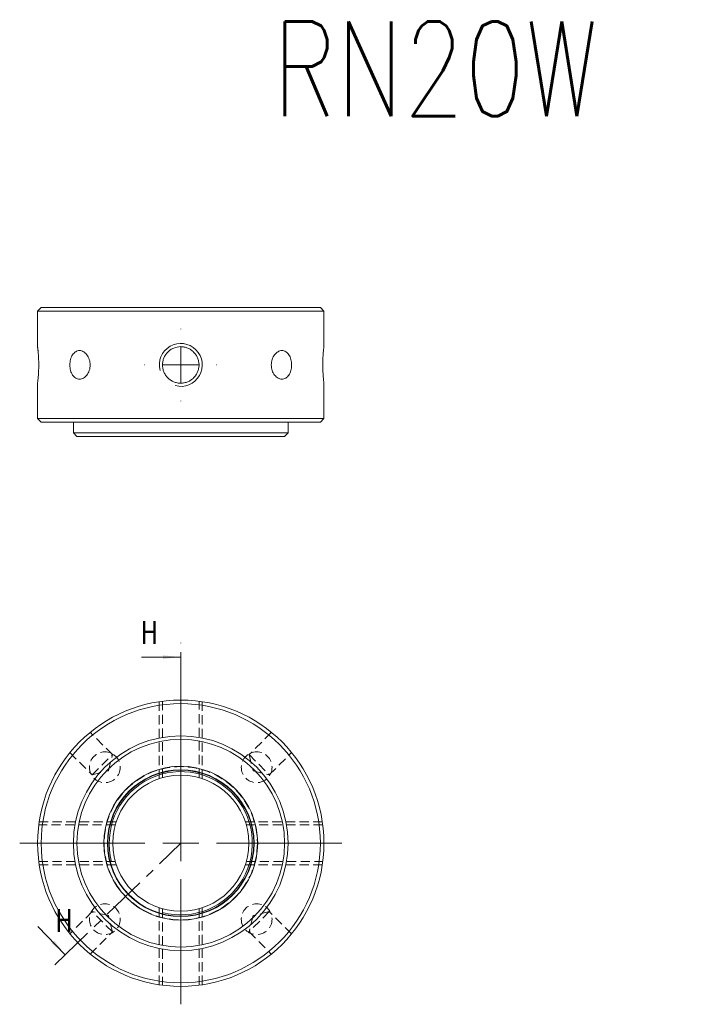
# Model space of a CAD drawing. Header units: millimetres. Extents: x 54 to 210, y 47 to 193.
# Tile 1 of 2: x 54 to 149, y 55 to 193. Entities that reach past the tile are written whole.
import ezdxf

# ---------------------------------------------------------------- set-up
doc = ezdxf.new("R2010")
doc.units = ezdxf.units.MM
doc.linetypes.add('CENTER', pattern=[10.16, 6.35, -1.27, 1.27, -1.27])
doc.linetypes.add('HIDDEN', pattern=[1.905, 1.27, -0.635])
doc.layers.get('0').update_dxf_attribs({"lineweight": 18})
doc.layers.add('FORMAT', color=7, linetype='Continuous', lineweight=18)
doc.styles.add('SLDTEXTSTYLE0', font='txt.shx', dxfattribs={"width": 0.75})

# ---------------------------------------------------------------- blocks, each defined once
blk = doc.blocks.new('SW_CENTERMARKSYMBOL_0')
at = {"layer": 'FORMAT', "color": 0}
for p, q in [((0, 5), (0, 22.5)), ((0, 0), (0, 2.5)), ((-5, 0), (-22.5, 0)), ((0, 0), (-2.5, 0)), ((0, 0), (0, -2.5)), ((0, 0), (2.5, 0)), ((5, 0), (22.5, 0)), ((0, -5), (0, -22.5))]:
    blk.add_line(p, q, dxfattribs=at)
blk = doc.blocks.new('SW_CENTERMARKSYMBOL_1')
at = {"layer": 'FORMAT', "color": 0}
for p, q in [((0, 5), (0, 5.05)), ((0, 0), (0, 2.5)), ((-5, 0), (-5.05, 0)), ((0, 0), (-2.5, 0)), ((0, 0), (0, -2.5)), ((0, 0), (2.5, 0)), ((5, 0), (5.05, 0)), ((0, -5), (0, -5.05))]:
    blk.add_line(p, q, dxfattribs=at)

msp = doc.modelspace()

# ---------------------------------------------------------------- hatches: boundary and pattern name
at = {"linetype": 'Continuous', "lineweight": 0}
for points in [[(76.38, 103.58), (73.88, 103.83), (73.88, 103.33)], [(60.24, 62), (58.68, 63.98), (58.32, 63.63)]]:
    msp.add_hatch(color=7, dxfattribs=at).paths.add_polyline_path(points, flags=0)

# ---------------------------------------------------------------- linework, layer by layer
at = {"color": 7, "linetype": 'Continuous', "lineweight": 15}
for p, q in [((56.88, 152.4), (56.38, 151.9)), ((56.38, 151.9), (56.38, 146.95)), ((96.38, 151.9), (56.38, 151.9)), ((56.88, 152.4), (95.88, 152.4)), ((96.38, 151.9), (95.88, 152.4)), ((96.38, 146.94), (96.38, 151.9)), ((56.38, 141.85), (56.38, 136.9)), ((96.38, 136.9), (96.38, 141.85)), ((56.38, 136.9), (56.88, 136.4)), ((56.38, 136.9), (76.38, 136.9)), ((76.38, 136.4), (56.88, 136.4)), ((61.38, 136.4), (61.38, 134.9)), ((76.38, 136.9), (96.38, 136.9)), ((95.88, 136.4), (76.38, 136.4)), ((91.38, 134.9), (91.38, 136.4)), ((95.88, 136.4), (96.38, 136.9)), ((61.38, 134.9), (61.88, 134.4)), ((61.38, 134.9), (76.38, 134.9)), ((76.38, 134.9), (91.38, 134.9)), ((90.88, 134.4), (91.38, 134.9)), ((76.38, 134.4), (61.88, 134.4)), ((90.88, 134.4), (76.38, 134.4))]:
    msp.add_line(p, q, dxfattribs=at)
at = {"color": 7, "linetype": 'CENTER', "lineweight": 0}
for p, q in [((76.38, 77.59), (76.38, 105.58)), ((58.8, 60.61), (76.38, 77.59))]:
    msp.add_line(p, q, dxfattribs=at)
at = {"color": 7, "linetype": 'Continuous', "lineweight": 0}
for p, q in [((70.88, 103.58), (76.38, 103.58)), ((56.42, 65.96), (60.24, 62))]:
    msp.add_line(p, q, dxfattribs=at)
at = {"color": 7, "linetype": 'HIDDEN', "lineweight": 0}
for p, q in [((73.38, 86.6), (73.38, 97.36)), ((73.38, 97.36), (73.38, 86.6)), ((73.83, 97.43), (73.83, 86.74)), ((78.93, 86.74), (78.93, 97.43)), ((79.38, 86.6), (79.38, 97.36)), ((79.38, 97.36), (79.38, 86.6)), ((66.83, 89.96), (63.72, 93.08)), ((89.03, 93.07), (85.92, 89.96)), ((60.89, 90.25), (64, 87.14)), ((64, 87.14), (66.83, 89.96)), ((66.26, 87.7), (66.83, 89.96)), ((85.92, 89.96), (88.75, 87.14)), ((85.92, 89.96), (86.49, 87.7)), ((88.75, 87.14), (91.86, 90.25)), ((64, 87.14), (66.26, 87.7)), ((86.49, 87.7), (88.75, 87.14)), ((67.22, 80.14), (56.54, 80.14)), ((67.36, 80.59), (56.6, 80.59)), ((56.6, 80.59), (67.36, 80.59)), ((96.15, 80.59), (85.39, 80.59)), ((85.39, 80.59), (96.15, 80.59)), ((96.21, 80.14), (85.53, 80.14)), ((56.54, 75.04), (67.22, 75.04)), ((67.36, 74.59), (56.6, 74.59)), ((56.6, 74.59), (67.36, 74.59)), ((96.15, 74.59), (85.39, 74.59)), ((85.39, 74.59), (96.15, 74.59)), ((85.53, 75.04), (96.21, 75.04)), ((64, 68.04), (60.89, 64.93)), ((66.83, 65.21), (64, 68.04)), ((66.26, 67.48), (64, 68.04)), ((66.83, 65.21), (66.26, 67.48)), ((73.38, 57.82), (73.38, 68.58)), ((73.38, 68.58), (73.38, 57.82)), ((73.83, 68.44), (73.83, 57.75)), ((78.93, 57.75), (78.93, 68.44)), ((79.38, 57.82), (79.38, 68.58)), ((79.38, 68.58), (79.38, 57.82)), ((88.75, 68.04), (85.92, 65.21)), ((86.49, 67.48), (85.92, 65.21)), ((88.75, 68.04), (86.49, 67.48)), ((91.86, 64.93), (88.75, 68.04)), ((63.72, 62.1), (66.83, 65.21)), ((85.92, 65.21), (89.03, 62.1))]:
    msp.add_line(p, q, dxfattribs=at)
at = {"color": 7, "linetype": 'Continuous', "lineweight": 15}
for radius in [20, 19.5, 15, 14.5, 10.75, 10.25, 10.2, 9.5]:
    msp.add_circle((76.38, 77.59), radius, dxfattribs=at)
at = {"color": 7, "linetype": 'HIDDEN', "lineweight": 0}
for centre, radius in [((65.77, 88.2), 2.15), ((86.98, 88.2), 2.15), ((76.38, 77.59), 10.7), ((65.77, 66.98), 2.15), ((86.98, 66.98), 2.15)]:
    msp.add_circle(centre, radius, dxfattribs=at)
at = {"color": 7, "linetype": 'Continuous', "lineweight": 0}
for centre, radius in [((76.38, 144.4), 3), ((76.38, 144.4), 3), ((76.38, 77.59), 10)]:
    msp.add_arc(centre, radius, 255, 195, dxfattribs=at)
at = {"color": 7, "linetype": 'Continuous', "lineweight": 15}
for points, knots in [([(56.38, 146.95), (56.38, 146.95), (56.38, 146.94), (56.38, 146.92), (56.38, 146.87), (56.39, 146.81), (56.41, 146.71), (56.42, 146.57), (56.44, 146.4), (56.46, 146.21), (56.47, 146), (56.49, 145.76), (56.5, 145.58), (56.51, 145.38), (56.52, 145.18), (56.53, 144.97), (56.54, 144.69), (56.54, 144.4), (56.54, 144.12), (56.53, 143.83), (56.52, 143.56), (56.51, 143.3), (56.49, 143.05), (56.48, 142.81), (56.46, 142.6), (56.44, 142.41), (56.42, 142.24), (56.41, 142.1), (56.39, 141.99), (56.38, 141.91), (56.38, 141.86), (56.37, 141.84), (56.38, 141.86), (56.38, 141.87)], [0, 0, 0, 0, 0.130395, 0.2617, 0.395876, 0.53104, 0.661433, 0.926615, 1.061709, 1.192757, 1.459273, 1.595058, 1.726528, 1.858918, 1.994216, 2.130525, 2.261271, 2.527256, 2.66282, 2.792823, 3.05723, 3.191941, 3.322342, 3.587517, 3.722598, 3.853914, 4.120999, 4.257091, 4.388419, 4.65559, 4.791766, 4.92219, 5.130693, 5.130693, 5.130693, 5.130693]), ([(60.89, 144.4), (60.89, 144.53), (60.9, 144.66), (60.93, 144.92), (60.96, 145.04), (61.02, 145.29), (61.06, 145.4), (61.15, 145.62), (61.21, 145.72), (61.39, 146), (61.54, 146.15), (61.87, 146.35), (62.05, 146.4), (62.32, 146.4), (62.42, 146.39), (62.6, 146.33), (62.7, 146.3), (62.87, 146.2), (62.96, 146.13), (63.12, 145.99), (63.2, 145.91), (63.34, 145.72), (63.4, 145.62), (63.51, 145.4), (63.56, 145.29), (63.64, 145.04), (63.67, 144.92), (63.71, 144.66), (63.72, 144.53), (63.72, 144.14), (63.68, 143.88), (63.52, 143.39), (63.41, 143.17), (63.2, 142.89), (63.12, 142.81), (62.96, 142.66), (62.88, 142.6), (62.7, 142.5), (62.61, 142.46), (62.42, 142.41), (62.33, 142.4), (62.14, 142.4), (62.05, 142.41), (61.87, 142.46), (61.79, 142.5), (61.62, 142.6), (61.54, 142.66), (61.4, 142.81), (61.33, 142.89), (61.15, 143.17), (61.05, 143.39), (60.92, 143.87), (60.89, 144.13), (60.89, 144.4)], [0, 0, 0, 0, 0.337465, 0.337465, 0.674931, 0.674931, 1.012396, 1.012396, 1.349861, 1.349861, 2.024792, 2.024792, 2.699722, 2.699722, 3.037187, 3.037187, 3.374653, 3.374653, 3.712118, 3.712118, 4.049583, 4.049583, 4.387048, 4.387048, 4.724514, 4.724514, 5.061979, 5.061979, 5.399444, 5.399444, 6.074375, 6.074375, 6.749305, 6.749305, 7.086771, 7.086771, 7.424236, 7.424236, 7.761701, 7.761701, 8.099166, 8.099166, 8.436632, 8.436632, 8.774097, 8.774097, 9.111562, 9.111562, 9.449027, 9.449027, 10.123958, 10.123958, 10.798889, 10.798889, 10.798889, 10.798889]), ([(76.38, 146.95), (76.54, 146.95), (76.71, 146.93), (77.04, 146.87), (77.2, 146.82), (77.51, 146.69), (77.65, 146.61), (77.93, 146.43), (78.06, 146.32), (78.3, 146.08), (78.4, 145.96), (78.59, 145.68), (78.67, 145.53), (78.79, 145.22), (78.84, 145.06), (78.91, 144.73), (78.93, 144.57), (78.93, 144.23), (78.91, 144.06), (78.84, 143.74), (78.8, 143.58), (78.67, 143.27), (78.59, 143.12), (78.4, 142.84), (78.3, 142.72), (78.06, 142.48), (77.93, 142.37), (77.66, 142.19), (77.51, 142.11), (77.2, 141.98), (77.04, 141.93), (76.71, 141.87), (76.54, 141.85), (76.21, 141.85), (76.04, 141.86), (75.71, 141.93), (75.55, 141.98), (75.25, 142.11), (75.1, 142.19), (74.82, 142.37), (74.69, 142.48), (74.46, 142.71), (74.35, 142.84), (74.16, 143.12), (74.08, 143.27), (73.96, 143.57), (73.91, 143.74), (73.84, 144.06), (73.83, 144.23), (73.83, 144.57), (73.84, 144.73), (73.91, 145.06), (73.96, 145.22), (74.08, 145.53), (74.16, 145.67), (74.35, 145.95), (74.45, 146.08), (74.69, 146.32), (74.82, 146.42), (75.09, 146.61), (75.24, 146.69), (75.7, 146.88), (76.04, 146.95), (76.38, 146.95)], [0, 0, 0, 0, 0.50045, 0.50045, 1.0009, 1.0009, 1.50135, 1.50135, 2.001801, 2.001801, 2.502251, 2.502251, 3.002701, 3.002701, 3.503151, 3.503151, 4.003601, 4.003601, 4.504051, 4.504051, 5.004502, 5.004502, 5.504952, 5.504952, 6.005402, 6.005402, 6.505852, 6.505852, 7.006302, 7.006302, 7.506752, 7.506752, 8.007203, 8.007203, 8.507653, 8.507653, 9.008103, 9.008103, 9.508553, 9.508553, 10.009003, 10.009003, 10.509453, 10.509453, 11.009904, 11.009904, 11.510354, 11.510354, 12.010804, 12.010804, 12.511254, 12.511254, 13.011704, 13.011704, 13.512154, 13.512154, 14.012605, 14.012605, 14.513055, 14.513055, 15.013505, 15.013505, 16.014405, 16.014405, 16.014405, 16.014405]), ([(89.03, 144.4), (89.03, 144.53), (89.04, 144.66), (89.08, 144.92), (89.11, 145.04), (89.19, 145.29), (89.24, 145.4), (89.35, 145.62), (89.41, 145.72), (89.62, 146), (89.79, 146.15), (90.14, 146.35), (90.33, 146.4), (90.61, 146.4), (90.7, 146.39), (90.88, 146.33), (90.97, 146.3), (91.13, 146.2), (91.21, 146.13), (91.35, 145.99), (91.42, 145.91), (91.54, 145.72), (91.6, 145.62), (91.69, 145.4), (91.73, 145.29), (91.8, 145.04), (91.82, 144.92), (91.85, 144.66), (91.86, 144.53), (91.86, 144.14), (91.83, 143.88), (91.7, 143.39), (91.6, 143.17), (91.42, 142.89), (91.35, 142.81), (91.21, 142.66), (91.13, 142.6), (90.97, 142.5), (90.88, 142.46), (90.7, 142.41), (90.61, 142.4), (90.43, 142.4), (90.33, 142.41), (90.15, 142.46), (90.06, 142.5), (89.88, 142.6), (89.79, 142.66), (89.63, 142.81), (89.55, 142.89), (89.34, 143.17), (89.23, 143.39), (89.07, 143.87), (89.03, 144.13), (89.03, 144.4)], [0, 0, 0, 0, 0.337472, 0.337472, 0.674945, 0.674945, 1.012417, 1.012417, 1.34989, 1.34989, 2.024835, 2.024835, 2.69978, 2.69978, 3.037252, 3.037252, 3.374725, 3.374725, 3.712197, 3.712197, 4.04967, 4.04967, 4.387142, 4.387142, 4.724615, 4.724615, 5.062087, 5.062087, 5.39956, 5.39956, 6.074505, 6.074505, 6.74945, 6.74945, 7.086922, 7.086922, 7.424395, 7.424395, 7.761867, 7.761867, 8.09934, 8.09934, 8.436812, 8.436812, 8.774285, 8.774285, 9.111757, 9.111757, 9.44923, 9.44923, 10.124175, 10.124175, 10.79912, 10.79912, 10.79912, 10.79912]), ([(96.38, 141.85), (96.37, 141.86), (96.37, 141.87), (96.36, 141.98), (96.34, 142.15), (96.31, 142.39), (96.29, 142.69), (96.26, 143.03), (96.24, 143.41), (96.22, 143.82), (96.21, 144.25), (96.21, 144.68), (96.22, 145.1), (96.24, 145.5), (96.27, 145.87), (96.29, 146.2), (96.32, 146.48), (96.35, 146.7), (96.36, 146.86), (96.37, 146.94), (96.37, 146.94), (96.37, 146.94)], [0, 0, 0, 0, 0.268755, 0.545343, 0.814087, 1.090551, 1.360644, 1.638512, 1.909485, 2.188397, 2.457879, 2.73527, 3.003213, 3.278887, 3.547644, 3.824085, 4.094733, 4.373219, 4.6439, 4.922537, 5.106243, 5.106243, 5.106243, 5.106243])]:
    msp.add_open_spline(points, degree=3, knots=knots, dxfattribs=at)

# ---------------------------------------------------------------- block references
at = {"layer": 'FORMAT', "color": 7}
for name, p in [('SW_CENTERMARKSYMBOL_1', (76.38, 144.4)), ('SW_CENTERMARKSYMBOL_0', (76.38, 77.59))]:
    msp.add_blockref(name, p, dxfattribs=at)

# ---------------------------------------------------------------- texts
at = {"color": 7, "linetype": 'Continuous', "char_height": 3.17, "width": 3.175, "attachment_point": 1, "style": 'SLDTEXTSTYLE0'}
for insert in [(70.88, 108.62), (58.94, 68.39)]:
    msp.add_mtext('H', dxfattribs=dict(at, insert=insert))
at = {"layer": 'FORMAT', "color": 7, "insert": (89.2, 192.39), "char_height": 13.229, "width": 95.9115, "attachment_point": 1, "style": 'SLDTEXTSTYLE0'}
msp.add_mtext('RN20W', dxfattribs=at)

doc.saveas('drawing.dxf')
